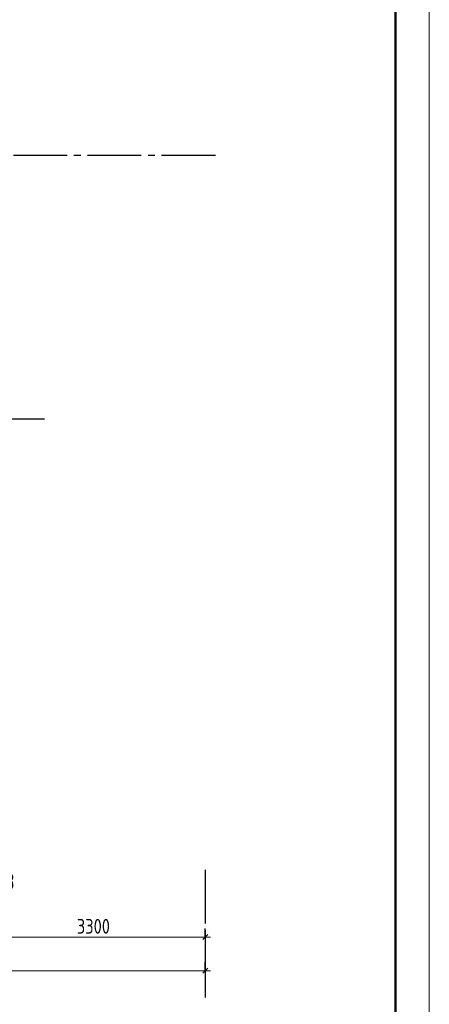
# Model space of a CAD drawing. Header units: millimetres. Extents: x 0 to 31317, y 0 to 42000.
# Tile 9 of 12: x 23618 to 29700, y 15930 to 30571. Entities that reach past the tile are written whole.
import ezdxf

# ---------------------------------------------------------------- set-up
doc = ezdxf.new("R2010")
doc.units = ezdxf.units.MM
doc.linetypes.add('______5', pattern=[1100, 800, -100, 100, -100])
doc.layers.add('Standard', color=7, linetype='Continuous', lineweight=25)
doc.layers.add('Оси', color=40, linetype='______5', lineweight=18)
doc.styles.add('GOST 2.304-81', font='txt')

msp = doc.modelspace()

# ---------------------------------------------------------------- linework, layer by layer
at = {"layer": 'Standard', "color": 251, "linetype": 'Continuous', "lineweight": -3, "true_color": 0x656565, "transparency": 33554687}
for p, q in [((26374, 16930), (26374, 17055)), ((26374, 16930), (26374, 16805)), ((26374, 16930), (26374, 16930)), ((26374, 16430), (26374, 16555)), ((26374, 16430), (26374, 16305)), ((26374, 16430), (26374, 16430))]:
    msp.add_line(p, q, dxfattribs=at)
at = {"layer": 'Standard', "color": 7, "linetype": 'Continuous', "lineweight": 13, "transparency": 33554687}
for p, q in [((23074, 16930), (26374, 16930)), ((26374, 16930), (26449, 16930)), ((7924, 16430), (26374, 16430)), ((26374, 16430), (26449, 16430))]:
    msp.add_line(p, q, dxfattribs=at)
at = {"layer": 'Standard', "color": 7, "linetype": 'Continuous', "lineweight": 25, "transparency": 33554687}
for p, q in [((26336, 16892), (26411, 16968)), ((26336, 16392), (26411, 16468))]:
    msp.add_line(p, q, dxfattribs=at)
at = {"layer": 'Standard', "color": 7, "linetype": 'Continuous', "lineweight": 13, "transparency": 33554687}
msp.add_lwpolyline([(0, 0), (29700, 0), (29700, 42000), (0, 42000), (0, 0)], close=True, dxfattribs=at)
at = {"layer": 'Standard', "color": 7, "linetype": 'Continuous', "lineweight": 50, "transparency": 33554687}
msp.add_lwpolyline([(2000, 41500), (29200, 41500), (29200, 500), (2000, 500), (2000, 41500)], close=True, dxfattribs=at)
at = {"layer": 'Оси', "color": 8, "linetype": '______5', "lineweight": -3, "transparency": 33554687}
for p, q in [((26524, 28550), (4600, 28550)), ((23984, 24630), (4600, 24630)), ((26374, 17930), (26374, 15930))]:
    msp.add_line(p, q, dxfattribs=at)

# ---------------------------------------------------------------- texts
at = {"layer": 'Standard', "color": 7, "linetype": 'Continuous', "lineweight": 25, "transparency": 33554687, "attachment_point": 7, "style": 'GOST 2.304-81'}
for s, insert, char_height, width in [('Кр-3', (22967, 17562), 250, 711.25), ('3300', (24466, 16980), 220, 641.48)]:
    msp.add_mtext(s, dxfattribs=dict(at, insert=insert, char_height=char_height, width=width))

doc.saveas('drawing.dxf')
